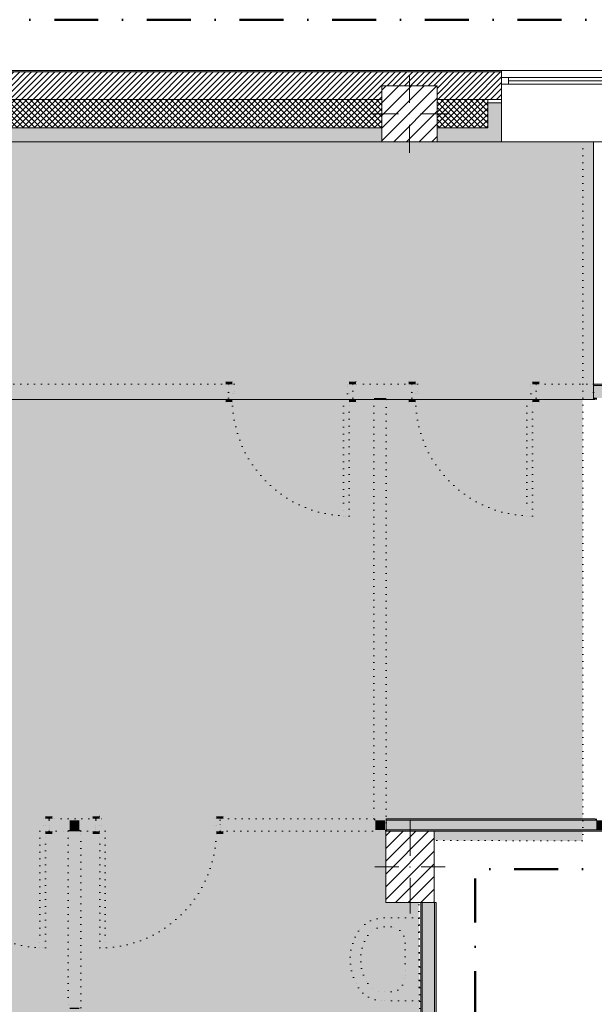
# Model space of a CAD drawing. Header units: millimetres. Extents: x -40968 to 11883, y -18948 to 4746.
# Tile 32 of 33: x 3180 to 7337, y -2376 to 4746. Entities that reach past the tile are written whole.
import ezdxf

# ---------------------------------------------------------------- set-up
doc = ezdxf.new("R2010")
doc.units = ezdxf.units.MM
doc.header["$MEASUREMENT"] = 0
for name, pattern in [('Punteado_1', [50, 0, -50]), ('Punto & Rayas', [670.277762, 317.5, -176.388889, 0, -176.388874]), ('Wipeout_Contour', [1000, 0, -1000])]:
    doc.linetypes.add(name, pattern=pattern)
for name, color, linetype, lineweight, true_color in [('01_2D_Ambit_Pluma_Nº__242', 7, 'Continuous', 50, 0xfb0013), ('12_FAÇ_Façana_Pluma_Nº__102', 7, 'Continuous', 5, 0xcccccc), ('12_FAÇ_Façana_Pluma_Nº__174', 7, 'Continuous', 13, 0xe4ad2c), ('12_FAÇ_Façana_Pluma_Nº__176', 7, 'Continuous', 15, 0x93a0c6), ('12_FAÇ_Façana_Pluma_Nº__43', 7, 'Continuous', 5, 0xa4a4a6), ('14_PAV_Paviment existent_Pluma_Nº__102', 7, 'Continuous', 5, 0xcccccc), ('Ventanas Archicad_Pluma_Nº__23', 7, 'Continuous', 5, 0xa4a4a6), ('Ventanas Archicad_Pluma_Nº__3', 7, 'Continuous', 5, 0xa4a4a4), ('Ventanas Archicad_Pluma_Nº__43', 7, 'Continuous', 5, 0xa4a4a6)]:
    doc.layers.add(name, color=color, linetype=linetype, lineweight=lineweight, true_color=true_color)
for name, color, linetype in [('10_ESTR_Pilars', 7, 'Continuous'), ('12_FAÇ_Façana', 7, 'Continuous'), ('14_PAV_Paviment existent', 7, 'Continuous'), ('Demolido_07_CR_Cel Ras', 7, 'Continuous'), ('Demolido_09_EI_Mobiliari general', 7, 'Continuous'), ('Demolido_12_FAÇ_Façana', 7, 'Continuous'), ('Demolido_Puertas Archicad', 7, 'Continuous'), ('Ventanas Archicad', 7, 'Continuous')]:
    doc.layers.add(name, color=color, linetype=linetype)
for name, color, linetype, lineweight in [('10_ESTR_Pilars_Pluma_Nº__20', 1, 'Continuous', 5), ('10_ESTR_Pilars_Pluma_Nº__28', 7, 'Continuous', 20), ('10_ESTR_Pilars_Pluma_Nº__42', 8, 'Continuous', 25), ('12_FAÇ_Façana_Pluma_Nº__2', 8, 'Continuous', 5), ('12_FAÇ_Façana_Pluma_Nº__7', 7, 'Continuous', 5), ('14_PAV_Paviment existent_Pluma_Nº__89', 7, 'Continuous', 5), ('Demolido_07_CR_Cel Ras_Pluma_Nº__1', 7, 'Continuous', 5), ('Demolido_07_CR_Cel Ras_Pluma_Nº__100', 2, 'Continuous', 5), ('Demolido_09_EI_Mobiliari general_Pluma_Nº__1', 7, 'Continuous', 5), ('Demolido_12_FAÇ_Façana_Pluma_Nº__1', 7, 'Continuous', 5), ('Demolido_12_FAÇ_Façana_Pluma_Nº__100', 2, 'Continuous', 5), ('Demolido_Puertas Archicad_Pluma_Nº__1', 7, 'Continuous', 5), ('Demolido_Puertas Archicad_Pluma_Nº__100', 2, 'Continuous', 5), ('Ventanas Archicad_Pluma_Nº__7', 7, 'Continuous', 5)]:
    doc.layers.add(name, color=color, linetype=linetype, lineweight=lineweight)
pattern_1 = [(45, (0, 0), (-21.2132, 21.2132), []), (135, (0, 0), (21.2132, 21.2132), [])]
pattern_2 = [(45, (0, 0), (-45.96194, 45.96194), [])]

# ---------------------------------------------------------------- blocks, each defined once
blk = doc.blocks.new('Forjado_1_1', base_point=(7332.1, 1999.6))
at = {"layer": '14_PAV_Paviment existent_Pluma_Nº__102', "linetype": 'Continuous', "lineweight": 0, "true_color": 0x333333}
blk.add_hatch(color=250, dxfattribs=at).paths.add_polyline_path([(7332.1, 1999.6), (7332.1, 3863.5), (-28267.5, 3863.5), (-28277.4, 1999.6)])
at = {"layer": '14_PAV_Paviment existent_Pluma_Nº__89', "color": 7, "linetype": 'Continuous', "lineweight": 5, "flags": 128}
blk.add_lwpolyline([(7332.1, 1999.6), (-28277.4, 1999.6), (-28267.5, 3863.5), (7332.1, 3863.5)], close=True, dxfattribs=at)
blk = doc.blocks.new('Forjado_3_1', base_point=(-23028.4, -1194))
at = {"layer": 'Demolido_07_CR_Cel Ras_Pluma_Nº__100', "linetype": 'Continuous', "lineweight": 0, "true_color": 0x3f3f00}
blk.add_hatch(color=48, dxfattribs=at).paths.add_polyline_path([(-23028.4, -1194), (-1681.1, -1194), (-1681.1, -12339), (-1971.1, -12439), (-3638.9, -12429), (-3638.9, -17084), (5828.9, -17084), (5828.9, -16789), (6428.9, -16799), (6428.9, -12439), (6178.9, -12439), (6061.7, -1189.8), (7253.9, -1194), (7253.9, 3863.5), (-28209.8, 3863.5), (-28209.8, 2109.6), (-23028.4, 2109.6)])
at = {"layer": 'Demolido_07_CR_Cel Ras_Pluma_Nº__1', "color": 7, "linetype": 'Punteado_1', "lineweight": 5, "flags": 128}
blk.add_lwpolyline([(-23028.4, -1194), (-1681.1, -1194), (-1681.1, -12339), (-1971.1, -12439), (-3638.9, -12429), (-3638.9, -17084), (5828.9, -17084), (5828.9, -16789), (6428.9, -16799), (6428.9, -12439), (6178.9, -12439), (6061.7, -1189.8), (7253.9, -1194), (7253.9, 3863.5), (-28209.8, 3863.5), (-28209.8, 2109.6), (-23028.4, 2109.6)], close=True, dxfattribs=at)
blk = doc.blocks.new('Ventana Vertical Multi-Faja 27_4')
at = {"layer": 'Ventanas Archicad_Pluma_Nº__23', "color": 253, "linetype": 'Continuous', "lineweight": 5, "true_color": 0xa4a4a6}
for p, q in [((-600, 0), (-550, 0)), ((-550, 0), (-550, -50)), ((550, -50), (550, 0)), ((550, 0), (600, 0)), ((-550, -50), (-600, -50)), ((600, -50), (550, -50))]:
    blk.add_line(p, q, dxfattribs=at)
at = {"layer": 'Ventanas Archicad_Pluma_Nº__3', "color": 253, "linetype": 'Continuous', "lineweight": 5, "true_color": 0xa4a4a4}
for p, q in [((-600, 50), (600, 50)), ((-550, 0), (550, 0)), ((-550, -25), (550, -25)), ((550, -50), (-550, -50)), ((-600, -465), (600, -465))]:
    blk.add_line(p, q, dxfattribs=at)
at = {"layer": 'Ventanas Archicad_Pluma_Nº__43', "color": 253, "linetype": 'Continuous', "lineweight": 5, "true_color": 0xa4a4a6}
for p, q in [((-600, -160), (-600, -185)), ((600, -160), (600, -185))]:
    blk.add_line(p, q, dxfattribs=at)
at = {"layer": 'Ventanas Archicad_Pluma_Nº__7', "color": 7, "linetype": 'Continuous', "lineweight": 5}
for p, q in [((-600, 50), (-600, 40)), ((-600, 40), (-600, 0)), ((-600, 0), (-600, -50)), ((-600, 0), (-600, -50)), ((600, 50), (600, 40)), ((600, 40), (600, 0)), ((600, 0), (600, -50)), ((600, 0), (600, -50)), ((-600, -50), (-600, -160)), ((600, -50), (600, -160)), ((-600, -185), (-600, -365)), ((-600, -185), (-600, -365)), ((600, -185), (600, -365)), ((600, -185), (600, -365)), ((-600, -365), (-600, -465)), ((-600, -365), (-600, -465)), ((600, -365), (600, -465)), ((600, -365), (600, -465))]:
    blk.add_line(p, q, dxfattribs=at)
blk = doc.blocks.new('Muro_3_1', base_point=(11882.6, 4378.5))
at = {"layer": '12_FAÇ_Façana', "linetype": 'Continuous', "lineweight": 0, "true_color": 0x000000}
h = blk.add_hatch(dxfattribs=at)
h.set_pattern_fill('Yeso_0001', color=18, style=0, pattern_type=2)
h.set_pattern_definition([(0, (0, 0), (0, 75), [0, -75])])
h.paths.add_polyline_path([(6666.7, 4168.5), (6566.7, 4168.5), (6566.7, 4143.5), (6666.7, 4143.5)])
at = {"layer": '12_FAÇ_Façana_Pluma_Nº__102', "linetype": 'Continuous', "lineweight": 0, "true_color": 0xe5e5e5}
for points in [[(6566.7, 3963.5), (6666.7, 3863.5), (6666.7, 4143.5), (6566.7, 4143.5)], [(799.5, 3963.5), (799.5, 3863.5), (5799.5, 3863.5), (5799.5, 3963.5)], [(6199.5, 3863.5), (6666.7, 3863.5), (6566.7, 3963.5), (6199.5, 3963.5)]]:
    blk.add_hatch(color=254, dxfattribs=at).paths.add_polyline_path(points)
at = {"layer": '12_FAÇ_Façana_Pluma_Nº__174', "linetype": 'Continuous', "lineweight": 13, "true_color": 0xe4ad2c}
h = blk.add_hatch(dxfattribs=at)
h.set_pattern_fill('SATE_Aislamiento_0001', color=42, style=0, pattern_type=2)
h.set_pattern_definition(pattern_1)
h.paths.add_polyline_path([(799.5, 3963.5), (5799.5, 3963.5), (5799.5, 4168.5), (799.5, 4168.5)])
h = blk.add_hatch(dxfattribs=at)
h.set_pattern_fill('SATE_Aislamiento_0001', color=42, style=0, pattern_type=2)
h.set_pattern_definition(pattern_1)
h.paths.add_polyline_path([(6199.5, 4168.5), (6199.5, 3963.5), (6566.7, 3963.5), (6566.7, 4143.5), (6566.7, 4168.5)])
at = {"layer": '12_FAÇ_Façana_Pluma_Nº__176', "linetype": 'Continuous', "lineweight": 0, "true_color": 0x495063}
blk.add_hatch(color=251, dxfattribs=at).paths.add_polyline_path([(-57.3, 4378.5), (-57.3, 4368.5), (6666.7, 4368.5), (6666.7, 4378.5)])
at = {"layer": '12_FAÇ_Façana_Pluma_Nº__2', "linetype": 'Continuous', "lineweight": 5}
h = blk.add_hatch(dxfattribs=at)
h.set_pattern_fill('Ceramic_0001', color=8, style=0, pattern_type=2)
h.set_pattern_definition([(45, (0, 0), (-21.2132, 21.2132), [])])
h.paths.add_polyline_path([(-57.3, 4168.5), (399.5, 4168.5), (399.5, 4268), (799.5, 4268), (799.5, 4168.5), (5799.5, 4168.5), (5799.5, 4268), (6199.5, 4268), (6199.5, 4168.5), (6666.7, 4168.5), (6666.7, 4368.5), (-57.3, 4368.5)])
at = {"layer": '12_FAÇ_Façana_Pluma_Nº__43', "color": 253, "linetype": 'Continuous', "lineweight": 5, "true_color": 0xa4a4a6}
for p, q in [((6566.7, 4168.5), (6666.7, 4168.5)), ((6566.7, 4143.5), (6566.7, 4168.5)), ((6666.7, 4143.5), (6566.7, 4143.5)), ((6666.7, 4168.5), (6666.7, 4143.5))]:
    blk.add_line(p, q, dxfattribs=at)
at = {"layer": '12_FAÇ_Façana_Pluma_Nº__7', "color": 7, "linetype": 'Continuous', "lineweight": 5}
for p, q in [((6666.7, 4368.5), (-57.3, 4368.5)), ((6666.7, 4378.5), (6666.7, 4368.5)), ((6666.7, 4368.5), (6666.7, 4328.5)), ((6666.7, 4328.5), (6666.7, 4278.5)), ((6666.7, 4278.5), (6666.7, 4168.5)), ((5799.5, 4168.5), (799.5, 4168.5)), ((6566.7, 4168.5), (6199.5, 4168.5)), ((6566.7, 3963.5), (6566.7, 4143.5)), ((6666.7, 4143.5), (6666.7, 3963.5)), ((6666.7, 4143.5), (6666.7, 3963.5)), ((799.5, 3963.5), (5799.5, 3963.5)), ((6199.5, 3963.5), (6566.7, 3963.5)), ((6666.7, 3963.5), (6666.7, 3863.5)), ((6666.7, 3963.5), (6666.7, 3863.5))]:
    blk.add_line(p, q, dxfattribs=at)
at = {"layer": '12_FAÇ_Façana_Pluma_Nº__7', "color": 7, "linetype": 'Continuous', "lineweight": 5, "flags": 128}
for points in [[(6666.7, 4378.5), (-57.3, 4378.5)], [(799.5, 3863.5), (5799.5, 3863.5)], [(6199.5, 3863.5), (6666.7, 3863.5)]]:
    blk.add_lwpolyline(points, dxfattribs=at)
at = {"layer": 'Ventanas Archicad', "color": 253, "linetype": 'Continuous', "lineweight": 5, "true_color": 0xa4a4a6, "zscale": 1000}
blk.add_blockref('Ventana Vertical Multi-Faja 27_4', (7266.7, 4328.5), dxfattribs=at)
blk = doc.blocks.new('Muro_72_1', base_point=(8198, 1999.6))
at = {"layer": '12_FAÇ_Façana_Pluma_Nº__102', "linetype": 'Continuous', "lineweight": 0, "true_color": 0xe5e5e5}
for points in [[(7352.1, 2099.6), (7332.1, 2099.6), (7332.1, 2009.6), (7352.1, 2009.6)], [(7352.1, 2009.6), (7422.1, 2009.6), (7422.1, 2099.6), (7352.1, 2099.6)], [(7422.1, 2009.6), (8198, 2009.6), (8198, 2099.6), (7422.1, 2099.6)]]:
    blk.add_hatch(color=254, dxfattribs=at).paths.add_polyline_path(points)
at = {"layer": '12_FAÇ_Façana_Pluma_Nº__176', "linetype": 'Continuous', "lineweight": 0, "true_color": 0x495063}
for points in [[(8198, 2109.6), (7332.1, 2109.6), (7332.1, 2099.6), (8198, 2099.6)], [(7342.1, 2009.6), (7332.1, 2009.6), (7332.1, 1999.6), (7342.1, 1999.6)], [(7342.1, 1999.6), (7352.1, 1999.6), (7352.1, 2009.6), (7342.1, 2009.6)], [(7422.1, 1999.6), (7432.1, 1999.6), (7432.1, 2009.6), (7422.1, 2009.6)], [(7432.1, 1999.6), (8198, 1999.6), (8198, 2009.6), (7432.1, 2009.6)]]:
    blk.add_hatch(color=251, dxfattribs=at).paths.add_polyline_path(points)
at = {"layer": '12_FAÇ_Façana_Pluma_Nº__7', "color": 7, "linetype": 'Continuous', "lineweight": 5}
for p, q in [((7352.1, 2099.6), (7332.1, 2099.6)), ((7422.1, 2099.6), (7352.1, 2099.6)), ((8198, 2099.6), (7422.1, 2099.6)), ((7332.1, 2009.6), (7352.1, 2009.6)), ((7352.1, 2009.6), (7352.1, 1999.6)), ((7422.1, 1999.6), (7422.1, 2009.6)), ((7422.1, 2009.6), (8198, 2009.6))]:
    blk.add_line(p, q, dxfattribs=at)
at = {"layer": '12_FAÇ_Façana_Pluma_Nº__7', "color": 7, "linetype": 'Continuous', "lineweight": 5, "flags": 128}
for points in [[(8198, 2109.6), (7332.1, 2109.6)], [(7332.1, 2109.6), (7332.1, 1999.6)], [(8198, 1999.6), (8198, 2109.6)], [(7332.1, 1999.6), (7342.1, 1999.6)], [(7432.1, 1999.6), (8198, 1999.6)]]:
    blk.add_lwpolyline(points, dxfattribs=at)
blk = doc.blocks.new('Puerta 27[10]_1')
at = {"layer": 'Demolido_Puertas Archicad_Pluma_Nº__100', "linetype": 'Continuous', "lineweight": 5}
for points in [[(3758.6, -1015), (3708.6, -1015), (3708.6, -1034), (3758.6, -1034)], [(3730.6, -1034), (3730.6, -1124), (3758.6, -1124), (3758.6, -1084), (3770.6, -1084), (3770.6, -1034)], [(4590.6, -1034), (4590.6, -1084), (4602.6, -1084), (4602.6, -1124), (4630.6, -1124), (4630.6, -1034)], [(4602.6, -1034), (4652.6, -1034), (4652.6, -1015), (4602.6, -1015)], [(3758.6, -1124), (3708.6, -1124), (3708.6, -1143), (3758.6, -1143)], [(3758.6, -1968), (3798.6, -1968), (3798.6, -1124), (3758.6, -1124)], [(4602.6, -1143), (4652.6, -1143), (4652.6, -1124), (4602.6, -1124)]]:
    blk.add_hatch(color=2, dxfattribs=at).paths.add_polyline_path(points)
at = {"layer": 'Demolido_Puertas Archicad_Pluma_Nº__1', "color": 7, "linetype": 'Punteado_1', "lineweight": 5}
for p, q in [((3758.6, -1015), (3708.6, -1015)), ((3708.6, -1015), (3708.6, -1034)), ((3708.6, -1034), (3758.6, -1034)), ((3730.6, -1034), (3708.6, -1034)), ((3730.6, -1034), (3708.6, -1034)), ((3730.6, -1034), (3730.6, -1124)), ((3770.6, -1034), (3730.6, -1034)), ((3730.6, -1034), (3730.6, -1044)), ((3730.6, -1034), (3730.6, -1044)), ((3730.6, -1044), (3730.6, -1114)), ((3730.6, -1044), (3730.6, -1114)), ((3758.6, -1034), (3758.6, -1015)), ((3770.6, -1084), (3770.6, -1034)), ((4590.6, -1034), (4590.6, -1084)), ((4630.6, -1034), (4590.6, -1034)), ((4652.6, -1015), (4602.6, -1015)), ((4602.6, -1015), (4602.6, -1034)), ((4602.6, -1034), (4652.6, -1034)), ((4630.6, -1124), (4630.6, -1034)), ((4630.6, -1034), (4630.6, -1044)), ((4630.6, -1034), (4630.6, -1044)), ((4630.6, -1034), (4652.6, -1034)), ((4630.6, -1034), (4652.6, -1034)), ((4630.6, -1044), (4630.6, -1114)), ((4630.6, -1044), (4630.6, -1114)), ((4652.6, -1034), (4652.6, -1015)), ((3758.6, -1124), (3708.6, -1124)), ((3708.6, -1124), (3708.6, -1143)), ((3730.6, -1124), (3708.6, -1124)), ((3730.6, -1124), (3708.6, -1124)), ((3730.6, -1114), (3730.6, -1124)), ((3730.6, -1114), (3730.6, -1124)), ((3730.6, -1124), (3758.6, -1124)), ((3758.6, -1124), (3758.6, -1084)), ((3758.6, -1084), (3770.6, -1084)), ((3758.6, -1143), (3758.6, -1124)), ((3758.6, -1968), (3758.6, -1124)), ((3758.6, -1124), (3798.6, -1124)), ((3798.6, -1124), (3798.6, -1968)), ((4590.6, -1084), (4602.6, -1084)), ((4602.6, -1084), (4602.6, -1124)), ((4652.6, -1124), (4602.6, -1124)), ((4602.6, -1124), (4602.6, -1143)), ((4602.6, -1124), (4630.6, -1124)), ((4630.6, -1114), (4630.6, -1124)), ((4630.6, -1114), (4630.6, -1124)), ((4630.6, -1124), (4652.6, -1124)), ((4630.6, -1124), (4652.6, -1124)), ((4652.6, -1143), (4652.6, -1124)), ((3708.6, -1143), (3758.6, -1143)), ((4602.6, -1143), (4652.6, -1143)), ((3798.6, -1968), (3758.6, -1968))]:
    blk.add_line(p, q, dxfattribs=at)
blk.add_arc((3758.6, -1124), 844, 270, 0, dxfattribs=at)
blk = doc.blocks.new('Puerta 27[11]_1')
at = {"layer": 'Demolido_Puertas Archicad_Pluma_Nº__100', "linetype": 'Continuous', "lineweight": 5}
for points in [[(2522, -1034), (2522, -1015), (2472, -1015), (2472, -1034)], [(2534, -1034), (2494, -1034), (2494, -1124), (2522, -1124), (2522, -1084), (2534, -1084)], [(3394, -1034), (3354, -1034), (3354, -1084), (3366, -1084), (3366, -1124), (3394, -1124)], [(3366, -1015), (3366, -1034), (3416, -1034), (3416, -1015)], [(2522, -1143), (2522, -1124), (2472, -1124), (2472, -1143)], [(3366, -1968), (3366, -1124), (3326, -1124), (3326, -1968)], [(3366, -1124), (3366, -1143), (3416, -1143), (3416, -1124)]]:
    blk.add_hatch(color=2, dxfattribs=at).paths.add_polyline_path(points)
at = {"layer": 'Demolido_Puertas Archicad_Pluma_Nº__1', "color": 7, "linetype": 'Punteado_1', "lineweight": 5}
for p, q in [((2472, -1034), (2472, -1015)), ((2472, -1015), (2522, -1015)), ((2522, -1034), (2472, -1034)), ((2494, -1034), (2472, -1034)), ((2494, -1034), (2472, -1034)), ((2494, -1124), (2494, -1034)), ((2494, -1034), (2534, -1034)), ((2494, -1034), (2494, -1044)), ((2494, -1034), (2494, -1044)), ((2494, -1044), (2494, -1114)), ((2494, -1044), (2494, -1114)), ((2522, -1015), (2522, -1034)), ((2534, -1034), (2534, -1084)), ((3354, -1084), (3354, -1034)), ((3354, -1034), (3394, -1034)), ((3366, -1015), (3416, -1015)), ((3366, -1034), (3366, -1015)), ((3416, -1034), (3366, -1034)), ((3394, -1034), (3394, -1124)), ((3394, -1034), (3394, -1044)), ((3394, -1034), (3394, -1044)), ((3394, -1034), (3416, -1034)), ((3394, -1034), (3416, -1034)), ((3394, -1044), (3394, -1114)), ((3394, -1044), (3394, -1114)), ((3416, -1015), (3416, -1034)), ((2472, -1143), (2472, -1124)), ((2472, -1124), (2522, -1124)), ((2494, -1124), (2472, -1124)), ((2494, -1124), (2472, -1124)), ((2494, -1114), (2494, -1124)), ((2494, -1114), (2494, -1124)), ((2522, -1124), (2494, -1124)), ((2534, -1084), (2522, -1084)), ((2522, -1084), (2522, -1124)), ((2522, -1124), (2522, -1143)), ((3366, -1124), (3326, -1124)), ((3326, -1124), (3326, -1968)), ((3366, -1084), (3354, -1084)), ((3366, -1124), (3366, -1084)), ((3366, -1124), (3416, -1124)), ((3366, -1143), (3366, -1124)), ((3394, -1124), (3366, -1124)), ((3366, -1968), (3366, -1124)), ((3394, -1114), (3394, -1124)), ((3394, -1114), (3394, -1124)), ((3394, -1124), (3416, -1124)), ((3394, -1124), (3416, -1124)), ((3416, -1124), (3416, -1143)), ((2522, -1143), (2472, -1143)), ((3416, -1143), (3366, -1143)), ((3326, -1968), (3366, -1968))]:
    blk.add_line(p, q, dxfattribs=at)
blk.add_arc((3366, -1124), 844, 180, 270, dxfattribs=at)
blk = doc.blocks.new('Muro_73_1', base_point=(432.1, -1124))
at = {"layer": 'Demolido_12_FAÇ_Façana_Pluma_Nº__100', "linetype": 'Continuous', "lineweight": 5}
for points in [[(1182.1, -1034), (432.1, -1034), (432.1, -1044), (1182.1, -1044)], [(1192.1, -1044), (432.1, -1044), (432.1, -1114), (1192.1, -1114)], [(1192.1, -1034), (1182.1, -1034), (1182.1, -1044), (1192.1, -1044)], [(1262.1, -1044), (1192.1, -1044), (1192.1, -1114), (1262.1, -1114)], [(1272.1, -1034), (1262.1, -1034), (1262.1, -1044), (1272.1, -1044)], [(1262.1, -1044), (1262.1, -1114), (2494, -1114), (2494, -1044)], [(1272.1, -1044), (2494, -1044), (2494, -1034), (1272.1, -1034)], [(3394, -1044), (3730.6, -1044), (3730.6, -1034), (3394, -1034)], [(3541.4, -1044), (3394, -1044), (3394, -1114), (3541.4, -1114)], [(3611.4, -1044), (3541.4, -1044), (3541.4, -1114), (3611.4, -1114)], [(3611.4, -1044), (3611.4, -1114), (3730.6, -1114), (3730.6, -1044)], [(4630.6, -1044), (5742.1, -1044), (5742.1, -1034), (4630.6, -1034)], [(5752.1, -1044), (4630.6, -1044), (4630.6, -1114), (5752.1, -1114)], [(5742.1, -1034), (5752.1, -1044), (5752.1, -1034)], [(5742.1, -1044), (5752.1, -1044), (5742.1, -1034)], [(5752.1, -1044), (5822.1, -1114), (5822.1, -1044)], [(5752.1, -1114), (5822.1, -1114), (5752.1, -1044)], [(1182.1, -1114), (432.1, -1114), (432.1, -1124), (1182.1, -1124)], [(1192.1, -1114), (1182.1, -1114), (1182.1, -1124), (1192.1, -1124)], [(1272.1, -1114), (1262.1, -1114), (1262.1, -1124), (1272.1, -1124)], [(1272.1, -1114), (1272.1, -1124), (2494, -1124), (2494, -1114)], [(3394, -1114), (3394, -1124), (3531.4, -1124), (3531.4, -1114)], [(3541.4, -1114), (3531.4, -1114), (3531.4, -1124), (3541.4, -1124)], [(3621.4, -1114), (3611.4, -1114), (3611.4, -1124), (3621.4, -1124)], [(3621.4, -1124), (3730.6, -1124), (3730.6, -1114), (3621.4, -1114)], [(5822.1, -1114), (4630.6, -1114), (4630.6, -1124), (5822.1, -1124)], [(5832.1, -1114), (5822.1, -1114), (5832.1, -1124)], [(5822.1, -1114), (5822.1, -1124), (5832.1, -1124)]]:
    blk.add_hatch(color=2, dxfattribs=at).paths.add_polyline_path(points)
at = {"layer": 'Demolido_12_FAÇ_Façana_Pluma_Nº__1', "color": 7, "linetype": 'Punteado_1', "lineweight": 5}
for p, q in [((2494, -1034), (2472, -1034)), ((2494, -1034), (2494, -1044)), ((2494, -1044), (2494, -1114)), ((3394, -1034), (3416, -1034)), ((3394, -1034), (3394, -1044)), ((3394, -1044), (3394, -1114)), ((3730.6, -1034), (3708.6, -1034)), ((3730.6, -1034), (3730.6, -1044)), ((3730.6, -1044), (3730.6, -1114)), ((4630.6, -1034), (4652.6, -1034)), ((4630.6, -1034), (4630.6, -1044)), ((4630.6, -1044), (4630.6, -1114)), ((2494, -1124), (2472, -1124)), ((2494, -1114), (2494, -1124)), ((3394, -1114), (3394, -1124)), ((3394, -1124), (3416, -1124)), ((3730.6, -1124), (3708.6, -1124)), ((3730.6, -1114), (3730.6, -1124)), ((4630.6, -1114), (4630.6, -1124)), ((4630.6, -1124), (4652.6, -1124))]:
    blk.add_line(p, q, dxfattribs=at)
at = {"layer": 'Demolido_12_FAÇ_Façana_Pluma_Nº__1', "color": 7, "linetype": 'Punteado_1', "lineweight": 5, "flags": 128}
for points in [[(1182.1, -1034), (432.1, -1034)], [(432.1, -1044), (432.1, -1034)], [(432.1, -1114), (432.1, -1044)], [(2494, -1034), (1272.1, -1034)], [(3730.6, -1034), (3394, -1034)], [(5742.1, -1034), (4630.6, -1034)], [(432.1, -1124), (432.1, -1114)], [(432.1, -1124), (1182.1, -1124)], [(1272.1, -1124), (2494, -1124)], [(3394, -1124), (3531.4, -1124)], [(3621.4, -1124), (3730.6, -1124)], [(4630.6, -1124), (5832.1, -1124)], [(5832.1, -1124), (5832.1, -1114)]]:
    blk.add_lwpolyline(points, dxfattribs=at)
at = {"layer": 'Demolido_Puertas Archicad', "color": 7, "linetype": 'Punteado_1', "lineweight": 5}
for name in ['Puerta 27[11]_1', 'Puerta 27[10]_1']:
    blk.add_blockref(name, (0, 0), dxfattribs=at)
blk = doc.blocks.new('Muro_74_1', base_point=(3621.4, -2489.9))
at = {"layer": 'Demolido_12_FAÇ_Façana_Pluma_Nº__100', "linetype": 'Continuous', "lineweight": 5}
for points in [[(3531.4, -1124), (3531.4, -2399.9), (3541.4, -2399.9), (3541.4, -1124)], [(3611.4, -1114), (3541.4, -1114), (3541.4, -1124), (3611.4, -1124)], [(3611.4, -2399.9), (3611.4, -1124), (3541.4, -1124), (3541.4, -2399.9)], [(3621.4, -2399.9), (3621.4, -1124), (3611.4, -1124), (3611.4, -2399.9)], [(3611.4, -2399.9), (3541.4, -2399.9), (3541.4, -2409.9), (3611.4, -2409.9)]]:
    blk.add_hatch(color=2, dxfattribs=at).paths.add_polyline_path(points)
at = {"layer": 'Demolido_12_FAÇ_Façana_Pluma_Nº__1', "color": 7, "linetype": 'Punteado_1', "lineweight": 5, "flags": 128}
for points in [[(3531.4, -1124), (3531.4, -2399.9)], [(3621.4, -2399.9), (3621.4, -1124)]]:
    blk.add_lwpolyline(points, dxfattribs=at)
blk = doc.blocks.new('Muro_75_1', base_point=(5832.1, -1124))
at = {"layer": 'Demolido_12_FAÇ_Façana_Pluma_Nº__100', "linetype": 'Continuous', "lineweight": 5}
for points in [[(5752.1, -1034), (5752.1, 1999.6), (5742.1, 1999.6), (5742.1, -1034)], [(5752.1, 1999.6), (5822.1, 1999.6), (5822.1, 2009.6), (5752.1, 2009.6)], [(5822.1, -1044), (5822.1, 1999.6), (5752.1, 1999.6), (5752.1, -1044)], [(5832.1, 1999.6), (5822.1, 1999.6), (5822.1, -1114), (5832.1, -1114)]]:
    blk.add_hatch(color=2, dxfattribs=at).paths.add_polyline_path(points)
at = {"layer": 'Demolido_12_FAÇ_Façana_Pluma_Nº__1', "color": 7, "linetype": 'Punteado_1', "lineweight": 5, "flags": 128}
for points in [[(5742.1, 1999.6), (5742.1, -1034)], [(5832.1, -1114), (5832.1, 1999.6)]]:
    blk.add_lwpolyline(points, dxfattribs=at)
blk = doc.blocks.new('Muro_103_1', base_point=(5832.1, -1124))
at = {"layer": '12_FAÇ_Façana_Pluma_Nº__102', "linetype": 'Continuous', "lineweight": 0, "true_color": 0xe5e5e5}
for points in [[(7352.1, -1044), (5832.1, -1044), (5832.1, -1114), (7352.1, -1114)], [(7422.1, -1044), (7352.1, -1044), (7352.1, -1114), (7422.1, -1114)], [(7422.1, -1114), (9278.7, -1114), (9278.7, -1044), (7422.1, -1044)]]:
    blk.add_hatch(color=254, dxfattribs=at).paths.add_polyline_path(points)
at = {"layer": '12_FAÇ_Façana_Pluma_Nº__176', "linetype": 'Continuous', "lineweight": 0, "true_color": 0x495063}
for points in [[(7342.1, -1034), (5832.1, -1034), (5832.1, -1044), (7342.1, -1044)], [(7352.1, -1034), (7342.1, -1034), (7342.1, -1044), (7352.1, -1044)], [(7432.1, -1034), (7422.1, -1034), (7422.1, -1044), (7432.1, -1044)], [(7432.1, -1044), (9278.7, -1044), (9278.7, -1034), (7432.1, -1034)], [(5832.1, -1124), (9278.7, -1124), (9278.7, -1114), (5832.1, -1114)]]:
    blk.add_hatch(color=251, dxfattribs=at).paths.add_polyline_path(points)
at = {"layer": '12_FAÇ_Façana_Pluma_Nº__7', "color": 7, "linetype": 'Continuous', "lineweight": 5}
for p, q in [((7352.1, -1044), (5832.1, -1044)), ((7352.1, -1034), (7352.1, -1044)), ((7422.1, -1044), (7422.1, -1034)), ((9278.7, -1044), (7422.1, -1044)), ((5832.1, -1114), (7352.1, -1114)), ((7352.1, -1114), (7422.1, -1114)), ((7422.1, -1114), (9278.7, -1114))]:
    blk.add_line(p, q, dxfattribs=at)
at = {"layer": '12_FAÇ_Façana_Pluma_Nº__7', "color": 7, "linetype": 'Continuous', "lineweight": 5, "flags": 128}
for points in [[(7342.1, -1034), (5832.1, -1034)], [(5832.1, -1034), (5832.1, -1124)], [(9278.7, -1034), (7432.1, -1034)], [(9278.7, -1124), (9278.7, -1034)], [(6178.9, -1124), (9278.7, -1124)]]:
    blk.add_lwpolyline(points, dxfattribs=at)
blk = doc.blocks.new('Puerta 27[18]_1')
at = {"layer": 'Demolido_Puertas Archicad_Pluma_Nº__100', "linetype": 'Continuous', "lineweight": 5}
for points in [[(4719, 2128.6), (4669, 2128.6), (4669, 2109.6), (4719, 2109.6)], [(4731, 2109.6), (4691, 2109.6), (4691, 1999.6), (4719, 1999.6), (4719, 2039.6), (4731, 2039.6)], [(5591, 2109.6), (5551, 2109.6), (5551, 2039.6), (5563, 2039.6), (5563, 1999.6), (5591, 1999.6)], [(5563, 2109.6), (5613, 2109.6), (5613, 2128.6), (5563, 2128.6)], [(4719, 1999.6), (4669, 1999.6), (4669, 1980.6), (4719, 1980.6)], [(5563, 1155.6), (5563, 1999.6), (5523, 1999.6), (5523, 1155.6)], [(5563, 1980.6), (5613, 1980.6), (5613, 1999.6), (5563, 1999.6)]]:
    blk.add_hatch(color=2, dxfattribs=at).paths.add_polyline_path(points)
at = {"layer": 'Demolido_Puertas Archicad_Pluma_Nº__1', "color": 7, "linetype": 'Punteado_1', "lineweight": 5}
for p, q in [((4719, 2128.6), (4669, 2128.6)), ((4669, 2128.6), (4669, 2109.6)), ((4669, 2109.6), (4719, 2109.6)), ((4691, 2109.6), (4669, 2109.6)), ((4691, 2109.6), (4669, 2109.6)), ((4691, 1999.6), (4691, 2109.6)), ((4691, 2109.6), (4731, 2109.6)), ((4691, 2099.6), (4691, 2109.6)), ((4691, 2099.6), (4691, 2109.6)), ((4691, 2009.6), (4691, 2099.6)), ((4691, 2009.6), (4691, 2099.6)), ((4719, 2109.6), (4719, 2128.6)), ((4731, 2109.6), (4731, 2039.6)), ((5551, 2039.6), (5551, 2109.6)), ((5551, 2109.6), (5591, 2109.6)), ((5613, 2128.6), (5563, 2128.6)), ((5563, 2128.6), (5563, 2109.6)), ((5563, 2109.6), (5613, 2109.6)), ((5591, 2109.6), (5591, 1999.6)), ((5591, 2099.6), (5591, 2109.6)), ((5591, 2099.6), (5591, 2109.6)), ((5591, 2109.6), (5613, 2109.6)), ((5591, 2109.6), (5613, 2109.6)), ((5591, 2009.6), (5591, 2099.6)), ((5591, 2009.6), (5591, 2099.6)), ((5613, 2109.6), (5613, 2128.6)), ((4719, 1999.6), (4669, 1999.6)), ((4669, 1999.6), (4669, 1980.6)), ((4691, 1999.6), (4669, 1999.6)), ((4691, 1999.6), (4669, 1999.6)), ((4691, 1999.6), (4691, 2009.6)), ((4691, 1999.6), (4691, 2009.6)), ((4719, 1999.6), (4691, 1999.6)), ((4731, 2039.6), (4719, 2039.6)), ((4719, 2039.6), (4719, 1999.6)), ((4719, 1980.6), (4719, 1999.6)), ((5563, 1999.6), (5523, 1999.6)), ((5523, 1999.6), (5523, 1155.6)), ((5563, 2039.6), (5551, 2039.6)), ((5563, 1999.6), (5563, 2039.6)), ((5613, 1999.6), (5563, 1999.6)), ((5563, 1999.6), (5563, 1980.6)), ((5591, 1999.6), (5563, 1999.6)), ((5563, 1155.6), (5563, 1999.6)), ((5591, 1999.6), (5591, 2009.6)), ((5591, 1999.6), (5591, 2009.6)), ((5591, 1999.6), (5613, 1999.6)), ((5591, 1999.6), (5613, 1999.6)), ((5613, 1980.6), (5613, 1999.6)), ((4669, 1980.6), (4719, 1980.6)), ((5563, 1980.6), (5613, 1980.6)), ((5523, 1155.6), (5563, 1155.6))]:
    blk.add_line(p, q, dxfattribs=at)
blk.add_arc((5563, 1999.6), 844, 180, 270, dxfattribs=at)
blk = doc.blocks.new('Puerta 27[19]_1')
at = {"layer": 'Demolido_Puertas Archicad_Pluma_Nº__100', "linetype": 'Continuous', "lineweight": 5}
for points in [[(6045.1, 2128.6), (5995.1, 2128.6), (5995.1, 2109.6), (6045.1, 2109.6)], [(6057.1, 2109.6), (6017.1, 2109.6), (6017.1, 1999.6), (6045.1, 1999.6), (6045.1, 2039.6), (6057.1, 2039.6)], [(6917.1, 2109.6), (6877.1, 2109.6), (6877.1, 2039.6), (6889.1, 2039.6), (6889.1, 1999.6), (6917.1, 1999.6)], [(6889.1, 2109.6), (6939.1, 2109.6), (6939.1, 2128.6), (6889.1, 2128.6)], [(6045.1, 1999.6), (5995.1, 1999.6), (5995.1, 1980.6), (6045.1, 1980.6)], [(6889.1, 1155.6), (6889.1, 1999.6), (6849.1, 1999.6), (6849.1, 1155.6)], [(6889.1, 1980.6), (6939.1, 1980.6), (6939.1, 1999.6), (6889.1, 1999.6)]]:
    blk.add_hatch(color=2, dxfattribs=at).paths.add_polyline_path(points)
at = {"layer": 'Demolido_Puertas Archicad_Pluma_Nº__1', "color": 7, "linetype": 'Punteado_1', "lineweight": 5}
for p, q in [((6045.1, 2128.6), (5995.1, 2128.6)), ((5995.1, 2128.6), (5995.1, 2109.6)), ((5995.1, 2109.6), (6045.1, 2109.6)), ((6017.1, 2109.6), (5995.1, 2109.6)), ((6017.1, 2109.6), (5995.1, 2109.6)), ((6017.1, 1999.6), (6017.1, 2109.6)), ((6017.1, 2109.6), (6057.1, 2109.6)), ((6017.1, 2099.6), (6017.1, 2109.6)), ((6017.1, 2099.6), (6017.1, 2109.6)), ((6017.1, 2009.6), (6017.1, 2099.6)), ((6017.1, 2009.6), (6017.1, 2099.6)), ((6045.1, 2109.6), (6045.1, 2128.6)), ((6057.1, 2109.6), (6057.1, 2039.6)), ((6877.1, 2039.6), (6877.1, 2109.6)), ((6877.1, 2109.6), (6917.1, 2109.6)), ((6939.1, 2128.6), (6889.1, 2128.6)), ((6889.1, 2128.6), (6889.1, 2109.6)), ((6889.1, 2109.6), (6939.1, 2109.6)), ((6917.1, 2109.6), (6917.1, 1999.6)), ((6917.1, 2099.6), (6917.1, 2109.6)), ((6917.1, 2099.6), (6917.1, 2109.6)), ((6917.1, 2109.6), (6939.1, 2109.6)), ((6917.1, 2109.6), (6939.1, 2109.6)), ((6917.1, 2009.6), (6917.1, 2099.6)), ((6917.1, 2009.6), (6917.1, 2099.6)), ((6939.1, 2109.6), (6939.1, 2128.6)), ((6045.1, 1999.6), (5995.1, 1999.6)), ((5995.1, 1999.6), (5995.1, 1980.6)), ((6017.1, 1999.6), (5995.1, 1999.6)), ((6017.1, 1999.6), (5995.1, 1999.6)), ((6017.1, 1999.6), (6017.1, 2009.6)), ((6017.1, 1999.6), (6017.1, 2009.6)), ((6045.1, 1999.6), (6017.1, 1999.6)), ((6057.1, 2039.6), (6045.1, 2039.6)), ((6045.1, 2039.6), (6045.1, 1999.6)), ((6045.1, 1980.6), (6045.1, 1999.6)), ((6889.1, 1999.6), (6849.1, 1999.6)), ((6849.1, 1999.6), (6849.1, 1155.6)), ((6889.1, 2039.6), (6877.1, 2039.6)), ((6889.1, 1999.6), (6889.1, 2039.6)), ((6939.1, 1999.6), (6889.1, 1999.6)), ((6889.1, 1999.6), (6889.1, 1980.6)), ((6917.1, 1999.6), (6889.1, 1999.6)), ((6889.1, 1155.6), (6889.1, 1999.6)), ((6917.1, 1999.6), (6917.1, 2009.6)), ((6917.1, 1999.6), (6917.1, 2009.6)), ((6917.1, 1999.6), (6939.1, 1999.6)), ((6917.1, 1999.6), (6939.1, 1999.6)), ((6939.1, 1980.6), (6939.1, 1999.6)), ((5995.1, 1980.6), (6045.1, 1980.6)), ((6889.1, 1980.6), (6939.1, 1980.6)), ((6849.1, 1155.6), (6889.1, 1155.6))]:
    blk.add_line(p, q, dxfattribs=at)
blk.add_arc((6889.1, 1999.6), 844, 180, 270, dxfattribs=at)
blk = doc.blocks.new('Muro_104_1', base_point=(7332.1, 1999.6))
at = {"layer": 'Demolido_12_FAÇ_Façana_Pluma_Nº__100', "linetype": 'Continuous', "lineweight": 5}
for points in [[(207.1, 2109.6), (207.1, 2099.6), (4691, 2099.6), (4691, 2109.6)], [(1262.1, 2009.6), (4691, 2009.6), (4691, 2099.6), (1262.1, 2099.6)], [(5591, 2099.6), (6017.1, 2099.6), (6017.1, 2109.6), (5591, 2109.6)], [(5591, 2009.6), (5752.1, 2009.6), (5752.1, 2099.6), (5591, 2099.6)], [(5752.1, 2009.6), (5822.1, 2009.6), (5822.1, 2099.6), (5752.1, 2099.6)], [(5822.1, 2009.6), (6017.1, 2009.6), (6017.1, 2099.6), (5822.1, 2099.6)], [(6917.1, 2109.6), (6917.1, 2099.6), (7332.1, 2099.6), (7332.1, 2109.6)], [(6917.1, 2009.6), (7332.1, 2009.6), (7332.1, 2099.6), (6917.1, 2099.6)], [(4691, 2009.6), (1272.1, 2009.6), (1272.1, 1999.6), (4691, 1999.6)], [(5742.1, 2009.6), (5591, 2009.6), (5591, 1999.6), (5742.1, 1999.6)], [(5742.1, 1999.6), (5752.1, 1999.6), (5752.1, 2009.6), (5742.1, 2009.6)], [(5822.1, 1999.6), (5832.1, 1999.6), (5832.1, 2009.6), (5822.1, 2009.6)], [(6017.1, 2009.6), (5832.1, 2009.6), (5832.1, 1999.6), (6017.1, 1999.6)], [(7332.1, 2009.6), (6917.1, 2009.6), (6917.1, 1999.6), (7332.1, 1999.6)]]:
    blk.add_hatch(color=2, dxfattribs=at).paths.add_polyline_path(points)
at = {"layer": 'Demolido_12_FAÇ_Façana_Pluma_Nº__1', "color": 7, "linetype": 'Punteado_1', "lineweight": 5}
for p, q in [((4691, 2109.6), (4669, 2109.6)), ((4691, 2099.6), (4691, 2109.6)), ((4691, 2009.6), (4691, 2099.6)), ((5591, 2109.6), (5613, 2109.6)), ((5591, 2099.6), (5591, 2109.6)), ((5591, 2009.6), (5591, 2099.6)), ((6017.1, 2109.6), (5995.1, 2109.6)), ((6017.1, 2099.6), (6017.1, 2109.6)), ((6017.1, 2009.6), (6017.1, 2099.6)), ((6917.1, 2109.6), (6939.1, 2109.6)), ((6917.1, 2099.6), (6917.1, 2109.6)), ((6917.1, 2009.6), (6917.1, 2099.6)), ((4691, 1999.6), (4669, 1999.6)), ((4691, 1999.6), (4691, 2009.6)), ((5591, 1999.6), (5591, 2009.6)), ((5591, 1999.6), (5613, 1999.6)), ((6017.1, 1999.6), (5995.1, 1999.6)), ((6017.1, 1999.6), (6017.1, 2009.6)), ((6917.1, 1999.6), (6917.1, 2009.6)), ((6917.1, 1999.6), (6939.1, 1999.6))]:
    blk.add_line(p, q, dxfattribs=at)
at = {"layer": 'Demolido_12_FAÇ_Façana_Pluma_Nº__1', "color": 7, "linetype": 'Punteado_1', "lineweight": 5, "flags": 128}
for points in [[(4691, 2109.6), (207.1, 2109.6)], [(6017.1, 2109.6), (5591, 2109.6)], [(7332.1, 2109.6), (6917.1, 2109.6)], [(7332.1, 1999.6), (7332.1, 2109.6)], [(1272.1, 1999.6), (4691, 1999.6)], [(5591, 1999.6), (5742.1, 1999.6)], [(5832.1, 1999.6), (6017.1, 1999.6)], [(6917.1, 1999.6), (7332.1, 1999.6)]]:
    blk.add_lwpolyline(points, dxfattribs=at)
at = {"layer": 'Demolido_Puertas Archicad', "color": 7, "linetype": 'Punteado_1', "lineweight": 5}
for name in ['Puerta 27[18]_1', 'Puerta 27[19]_1']:
    blk.add_blockref(name, (0, 0), dxfattribs=at)
blk = doc.blocks.new('Muro_110_1', base_point=(6082.1, -9207.4))
at = {"layer": '12_FAÇ_Façana_Pluma_Nº__102', "linetype": 'Continuous', "lineweight": 0, "true_color": 0xe5e5e5}
blk.add_hatch(color=254, dxfattribs=at).paths.add_polyline_path([(6092.1, -9207.4), (6182.1, -9207.4), (6182.1, -1639), (6092.1, -1639), (6092.1, -6989), (6178.9, -6989), (6178.9, -7439), (6092.1, -7439)])
at = {"layer": '12_FAÇ_Façana_Pluma_Nº__176', "linetype": 'Continuous', "lineweight": 0, "true_color": 0x495063}
for points in [[(6092.1, -1639), (6082.1, -1639), (6082.1, -6989), (6092.1, -6989)], [(6192.1, -9207.4), (6192.1, -1639), (6182.1, -1639), (6182.1, -9207.4)]]:
    blk.add_hatch(color=251, dxfattribs=at).paths.add_polyline_path(points)
at = {"layer": '12_FAÇ_Façana_Pluma_Nº__7', "color": 7, "linetype": 'Continuous', "lineweight": 5}
for p, q in [((6092.1, -1639), (6092.1, -6989)), ((6182.1, -9207.4), (6182.1, -1639))]:
    blk.add_line(p, q, dxfattribs=at)
at = {"layer": '12_FAÇ_Façana_Pluma_Nº__7', "color": 7, "linetype": 'Continuous', "lineweight": 5, "flags": 128}
for points in [[(6082.1, -1639), (6082.1, -6989)], [(6192.1, -1639), (6178.9, -1639)], [(6192.1, -9207.4), (6192.1, -1639)]]:
    blk.add_lwpolyline(points, dxfattribs=at)
blk = doc.blocks.new('Pilar_8_1', base_point=(6003.9, -1381.5))
at = {"color": 254, "linetype": 'Wipeout_Contour', "lineweight": 0, "ltscale": 24664.089537}
blk.add_wipeout([(5828.9, -1639), (6178.9, -1639), (6178.9, -1124), (5828.9, -1124)], dxfattribs=at).dxf.layer = '10_ESTR_Pilars'
at = {"layer": '10_ESTR_Pilars_Pluma_Nº__42', "linetype": 'Continuous', "lineweight": 25}
h = blk.add_hatch(dxfattribs=at)
h.set_pattern_fill('00_GCT_trama_45º_e1_400__05', color=8, style=0, pattern_type=2)
h.set_pattern_definition(pattern_2)
h.paths.add_polyline_path([(5828.9, -1639), (6178.9, -1639), (6178.9, -1124), (5828.9, -1124)])
at = {"layer": '10_ESTR_Pilars_Pluma_Nº__20', "color": 1, "linetype": 'Continuous', "lineweight": 5}
for p, q in [((6003.9, -1301.5), (6003.9, -1044)), ((5923.9, -1381.5), (5748.9, -1381.5)), ((6083.9, -1381.5), (6258.9, -1381.5)), ((6003.9, -1461.5), (6003.9, -1719))]:
    blk.add_line(p, q, dxfattribs=at)
blk.add_point((6003.9, -1381.5), dxfattribs=at)
at = {"layer": '10_ESTR_Pilars_Pluma_Nº__28', "color": 7, "linetype": 'Continuous', "lineweight": 20, "flags": 128}
blk.add_lwpolyline([(5828.9, -1639), (6178.9, -1639), (6178.9, -1124), (5828.9, -1124)], close=True, dxfattribs=at)
blk = doc.blocks.new('Pilar_31_1', base_point=(5999.5, 4065.7))
at = {"color": 254, "linetype": 'Wipeout_Contour', "lineweight": 0, "ltscale": 29000.690033}
blk.add_wipeout([(5799.5, 3863.5), (6199.5, 3863.5), (6199.5, 4268), (5799.5, 4268)], dxfattribs=at).dxf.layer = '10_ESTR_Pilars'
at = {"layer": '10_ESTR_Pilars_Pluma_Nº__42', "linetype": 'Continuous', "lineweight": 25}
h = blk.add_hatch(dxfattribs=at)
h.set_pattern_fill('00_GCT_trama_45º_e1_400__05', color=8, style=0, pattern_type=2)
h.set_pattern_definition(pattern_2)
h.paths.add_polyline_path([(5799.5, 3863.5), (6199.5, 3863.5), (6199.5, 4268), (5799.5, 4268)])
at = {"layer": '10_ESTR_Pilars_Pluma_Nº__20', "color": 1, "linetype": 'Continuous', "lineweight": 5}
for p, q in [((5999.5, 4145.7), (5999.5, 4348)), ((5919.5, 4065.7), (5719.5, 4065.7)), ((6079.5, 4065.7), (6279.5, 4065.7)), ((5999.5, 3985.7), (5999.5, 3783.5))]:
    blk.add_line(p, q, dxfattribs=at)
blk.add_point((5999.5, 4065.7), dxfattribs=at)
at = {"layer": '10_ESTR_Pilars_Pluma_Nº__28', "color": 7, "linetype": 'Continuous', "lineweight": 20, "flags": 128}
blk.add_lwpolyline([(5799.5, 3863.5), (6199.5, 3863.5), (6199.5, 4268), (5799.5, 4268)], close=True, dxfattribs=at)
blk = doc.blocks.new('Lavabo 01 10[1]_1', base_point=(6070.8, -2051.1))
at = {"layer": 'Demolido_09_EI_Mobiliari general_Pluma_Nº__1', "color": 7, "linetype": 'Punteado_1', "lineweight": 5}
for p, q in [((6070.8, -1751.1), (5816.3, -1751.1)), ((6070.8, -1751.1), (6070.8, -2351.1)), ((5867.2, -1816.3), (5816.3, -1816.3)), ((5968.3, -1932.3), (5968.3, -2169.9)), ((5968.3, -2169.9), (5968.3, -2169.9)), ((5867.2, -2285.9), (5816.3, -2285.9)), ((6070.8, -2351.1), (5816.3, -2351.1))]:
    blk.add_line(p, q, dxfattribs=at)
for centre, major_axis, ratio, start_param, end_param in [((5816.3, -1932.3), (210.4, 0), 0.86087, 1.570796, 2.644618), ((6070.8, -2051.1), (500, 0), 0.86087, 2.644618, 3.638567), ((5816.3, -1932.3), (134.7, 0), 0.86087, 1.570796, 2.644618), ((5867.2, -1932.3), (0, 116), 0.871861, 4.712389, 6.283185), ((6070.8, -2051.1), (424.2, 0), 0.86087, 2.644618, 3.638567), ((5867.2, -2169.9), (0, 116), 0.871861, 3.141593, 4.712389), ((5816.3, -2170), (210.4, 0), 0.86087, 3.638567, 4.712389), ((5816.3, -2170), (134.7, 0), 0.86087, 3.638567, 4.712389)]:
    blk.add_ellipse(centre, major_axis=major_axis, ratio=ratio, start_param=start_param, end_param=end_param, dxfattribs=at)

msp = doc.modelspace()

# ---------------------------------------------------------------- linework, layer by layer
at = {"layer": '01_2D_Ambit_Pluma_Nº__242', "color": 1, "linetype": 'Punto & Rayas', "lineweight": 50, "true_color": 0xfb0013, "flags": 128}
msp.add_lwpolyline([(-28500, 1816.8), (-28500, 4745.9), (7879.6, 4745.9), (7879.6, -1396.9), (6474.1, -1396.9), (6474.1, -11392.7), (6916.3, -11392.7), (6916.3, -17756.6), (-3932.3, -17756.6), (-3932.3, -11834.9), (-2447.9, -11834.9), (-2447.9, -2249.6), (-23311.2, -2249.6), (-23311.2, 1816.8)], close=True, dxfattribs=at)

# ---------------------------------------------------------------- block references
at = {"layer": '12_FAÇ_Façana', "color": 7, "lineweight": 20}
for name, p in [('Muro_3_1', (11882.6, 4378.5)), ('Muro_72_1', (8198, 1999.6)), ('Muro_103_1', (5832.1, -1124)), ('Muro_110_1', (6082.1, -9207.4))]:
    msp.add_blockref(name, p, dxfattribs=at)
at = {"layer": '14_PAV_Paviment existent', "color": 7, "linetype": 'Continuous', "lineweight": 5}
msp.add_blockref('Forjado_1_1', (7332.1, 1999.6), dxfattribs=at)
at = {"layer": 'Demolido_07_CR_Cel Ras', "color": 7, "linetype": 'Punteado_1', "lineweight": 5}
msp.add_blockref('Forjado_3_1', (-23028.4, -1194), dxfattribs=at)
at = {"layer": 'Demolido_12_FAÇ_Façana', "color": 7, "lineweight": 5}
for name, p in [('Muro_104_1', (7332.1, 1999.6)), ('Muro_75_1', (5832.1, -1124)), ('Muro_73_1', (432.1, -1124)), ('Muro_74_1', (3621.4, -2489.9))]:
    msp.add_blockref(name, p, dxfattribs=at)

# ---------------------------------------------------------------- next in the draw order: block references
at = {"layer": '10_ESTR_Pilars', "color": 7, "lineweight": 20}
for name, p in [('Pilar_31_1', (5999.5, 4065.7)), ('Pilar_8_1', (6003.9, -1381.5))]:
    msp.add_blockref(name, p, dxfattribs=at)

# ---------------------------------------------------------------- next in the draw order: block references
at = {"layer": 'Demolido_09_EI_Mobiliari general', "color": 7, "linetype": 'Punteado_1', "lineweight": 5}
msp.add_blockref('Lavabo 01 10[1]_1', (6070.8, -2051.1), dxfattribs=at)

doc.saveas('drawing.dxf')
